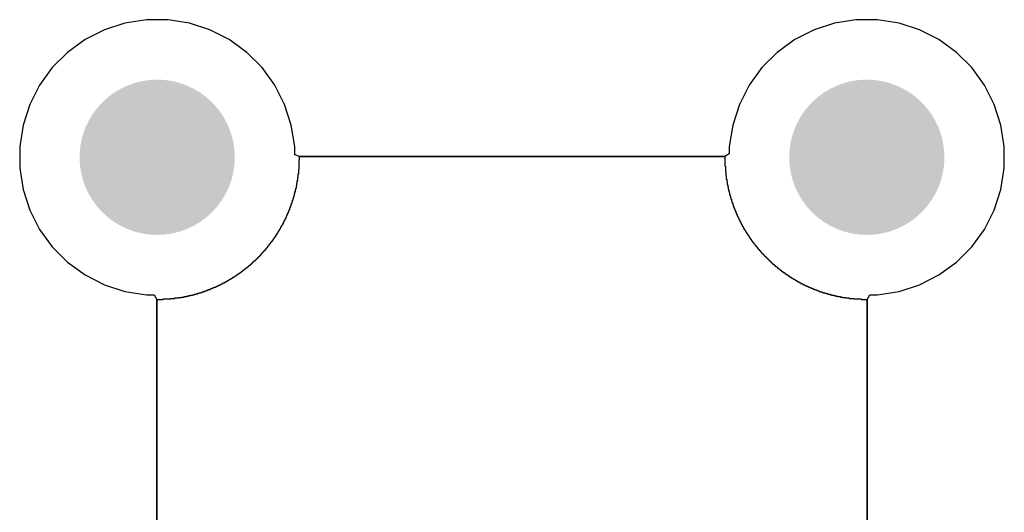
# Model space of a CAD drawing. Header units: inches. Extents: x 0 to 140, y 0 to 140.
# Tile 11 of 20: x 67 to 89, y 46 to 57. Entities that reach past the tile are written whole.
import ezdxf

# ---------------------------------------------------------------- set-up
doc = ezdxf.new("R2010")
doc.units = ezdxf.units.IN
doc.layers.add('BOTTOM', color=5, linetype='Continuous')
doc.layers.add('Pad Holes', color=156, linetype='Continuous')

msp = doc.modelspace()

# ---------------------------------------------------------------- hatches: boundary and pattern name
at = {"layer": 'BOTTOM'}
h = msp.add_hatch(color=5, dxfattribs=at)
edge = h.paths.add_edge_path()
edge.add_arc((70, 54), 1.5, 0, 360)
h = msp.add_hatch(color=5, dxfattribs=at)
edge = h.paths.add_edge_path()
edge.add_arc((86, 54), 1.5, 0, 360)
at = {"layer": 'Pad Holes'}
h = msp.add_hatch(color=7, dxfattribs=at)
edge = h.paths.add_edge_path()
edge.add_arc((70, 54), 1.75, 0, 360)
h = msp.add_hatch(color=7, dxfattribs=at)
edge = h.paths.add_edge_path()
edge.add_arc((86, 54), 1.75, 0, 360)

# ---------------------------------------------------------------- linework, layer by layer
at = {"layer": 'BOTTOM'}
for p, q in [((69.756, 57.1), (69.274, 57.023)), ((70.244, 57.1), (69.756, 57.1)), ((70.726, 57.023), (70.244, 57.1)), ((85.756, 57.1), (85.274, 57.023)), ((86.244, 57.1), (85.756, 57.1)), ((86.726, 57.023), (86.244, 57.1)), ((68.81, 56.873), (68.375, 56.651)), ((69.274, 57.023), (68.81, 56.873)), ((71.19, 56.873), (70.726, 57.023)), ((71.625, 56.651), (71.19, 56.873)), ((84.81, 56.873), (84.375, 56.651)), ((85.274, 57.023), (84.81, 56.873)), ((87.19, 56.873), (86.726, 57.023)), ((87.625, 56.651), (87.19, 56.873)), ((68.375, 56.651), (67.981, 56.364)), ((72.02, 56.364), (71.625, 56.651)), ((84.375, 56.651), (83.981, 56.364)), ((88.02, 56.364), (87.625, 56.651)), ((67.981, 56.364), (67.635, 56.019)), ((72.365, 56.019), (72.02, 56.364)), ((83.981, 56.364), (83.635, 56.019)), ((88.365, 56.019), (88.02, 56.364)), ((67.635, 56.019), (67.349, 55.624)), ((72.651, 55.624), (72.365, 56.019)), ((83.635, 56.019), (83.349, 55.624)), ((88.651, 55.624), (88.365, 56.019)), ((67.349, 55.624), (67.127, 55.19)), ((72.873, 55.19), (72.651, 55.624)), ((83.349, 55.624), (83.127, 55.19)), ((88.873, 55.19), (88.651, 55.624)), ((67.127, 55.19), (66.976, 54.726)), ((73.024, 54.726), (72.873, 55.19)), ((83.127, 55.19), (82.976, 54.726)), ((89.024, 54.726), (88.873, 55.19)), ((66.976, 54.726), (66.9, 54.244)), ((73.1, 54.244), (73.024, 54.726)), ((82.976, 54.726), (82.9, 54.244)), ((89.1, 54.244), (89.024, 54.726)), ((66.9, 54.244), (66.9, 53.756)), ((73.1, 54.051), (73.1, 54.244)), ((82.9, 54.244), (82.9, 54.08)), ((89.1, 53.756), (89.1, 54.244)), ((73.212, 54.015), (73.1, 54.051)), ((73.212, 53.941), (73.212, 54.015)), ((73.212, 54.015), (82.8, 54.015)), ((73.227, 54.015), (73.212, 54.015)), ((82.773, 54.015), (73.227, 54.015)), ((82.8, 54.015), (82.773, 54.015)), ((82.9, 54.08), (82.8, 54.015)), ((82.8, 54.015), (82.8, 53.803)), ((66.9, 53.756), (66.976, 53.274)), ((73.191, 53.623), (73.191, 53.729)), ((73.191, 53.729), (73.201, 53.729)), ((73.201, 53.729), (73.201, 53.941)), ((73.201, 53.941), (73.212, 53.941)), ((82.8, 53.803), (82.811, 53.803)), ((82.811, 53.803), (82.811, 53.665)), ((89.024, 53.274), (89.1, 53.756)), ((73.17, 53.475), (73.17, 53.549)), ((73.17, 53.549), (73.18, 53.549)), ((73.18, 53.549), (73.18, 53.623)), ((73.18, 53.623), (73.191, 53.623)), ((82.811, 53.665), (82.821, 53.665)), ((82.821, 53.665), (82.821, 53.581)), ((82.821, 53.581), (82.832, 53.581)), ((82.832, 53.581), (82.832, 53.507)), ((82.832, 53.507), (82.842, 53.507)), ((82.842, 53.507), (82.842, 53.443)), ((73.127, 53.263), (73.127, 53.306)), ((73.127, 53.306), (73.138, 53.306)), ((73.138, 53.306), (73.138, 53.359)), ((73.138, 53.359), (73.148, 53.359)), ((73.148, 53.359), (73.148, 53.411)), ((73.148, 53.411), (73.159, 53.411)), ((73.159, 53.411), (73.159, 53.475)), ((73.159, 53.475), (73.17, 53.475)), ((82.842, 53.443), (82.853, 53.443)), ((82.853, 53.443), (82.853, 53.38)), ((82.853, 53.38), (82.863, 53.38)), ((82.863, 53.38), (82.863, 53.327)), ((82.863, 53.327), (82.874, 53.327)), ((82.874, 53.327), (82.874, 53.284)), ((82.874, 53.284), (82.885, 53.284)), ((82.885, 53.284), (82.885, 53.242)), ((66.976, 53.274), (67.127, 52.81)), ((73.064, 53.03), (73.064, 53.062)), ((73.064, 53.062), (73.074, 53.062)), ((73.074, 53.062), (73.074, 53.105)), ((73.074, 53.105), (73.085, 53.105)), ((73.085, 53.105), (73.085, 53.136)), ((73.085, 53.136), (73.095, 53.136)), ((73.095, 53.136), (73.095, 53.179)), ((73.095, 53.179), (73.106, 53.179)), ((73.106, 53.179), (73.106, 53.221)), ((73.106, 53.221), (73.117, 53.221)), ((73.117, 53.221), (73.117, 53.263)), ((73.117, 53.263), (73.127, 53.263)), ((82.885, 53.242), (82.895, 53.242)), ((82.895, 53.242), (82.895, 53.2)), ((82.895, 53.2), (82.906, 53.2)), ((82.906, 53.2), (82.906, 53.157)), ((82.906, 53.157), (82.916, 53.157)), ((82.916, 53.157), (82.916, 53.115)), ((82.916, 53.115), (82.927, 53.115)), ((82.927, 53.115), (82.927, 53.083)), ((82.927, 53.083), (82.937, 53.083)), ((82.937, 53.083), (82.937, 53.052)), ((88.873, 52.81), (89.024, 53.274)), ((72.99, 52.819), (72.99, 52.851)), ((72.99, 52.851), (73, 52.851)), ((73, 52.851), (73, 52.882)), ((73, 52.882), (73.011, 52.882)), ((73.011, 52.882), (73.011, 52.903)), ((73.011, 52.903), (73.021, 52.903)), ((73.021, 52.903), (73.021, 52.935)), ((73.021, 52.935), (73.032, 52.935)), ((73.032, 52.935), (73.032, 52.967)), ((73.032, 52.967), (73.043, 52.967)), ((73.043, 52.967), (73.043, 52.999)), ((73.043, 52.999), (73.053, 52.999)), ((73.053, 52.999), (73.053, 53.03)), ((73.053, 53.03), (73.064, 53.03)), ((82.937, 53.052), (82.948, 53.052)), ((82.948, 53.052), (82.948, 53.02)), ((82.948, 53.02), (82.959, 53.02)), ((82.959, 53.02), (82.959, 52.978)), ((82.959, 52.978), (82.969, 52.978)), ((82.969, 52.978), (82.969, 52.956)), ((82.969, 52.956), (82.98, 52.956)), ((82.98, 52.956), (82.98, 52.925)), ((82.98, 52.925), (82.99, 52.925)), ((82.99, 52.925), (82.99, 52.893)), ((82.99, 52.893), (83.001, 52.893)), ((83.001, 52.893), (83.001, 52.861)), ((83.001, 52.861), (83.012, 52.861)), ((83.012, 52.861), (83.012, 52.84)), ((83.012, 52.84), (83.022, 52.84)), ((83.022, 52.84), (83.022, 52.808)), ((67.127, 52.81), (67.349, 52.375)), ((72.894, 52.607), (72.894, 52.628)), ((72.894, 52.628), (72.905, 52.628)), ((72.905, 52.628), (72.905, 52.649)), ((72.905, 52.649), (72.916, 52.649)), ((72.916, 52.649), (72.916, 52.671)), ((72.916, 52.671), (72.926, 52.671)), ((72.926, 52.671), (72.926, 52.702)), ((72.926, 52.702), (72.937, 52.702)), ((72.937, 52.702), (72.937, 52.724)), ((72.937, 52.724), (72.947, 52.724)), ((72.947, 52.724), (72.947, 52.745)), ((72.947, 52.745), (72.958, 52.745)), ((72.958, 52.745), (72.958, 52.776)), ((72.958, 52.776), (72.968, 52.776)), ((72.968, 52.776), (72.968, 52.798)), ((72.968, 52.798), (72.979, 52.798)), ((72.979, 52.798), (72.979, 52.819)), ((72.979, 52.819), (72.99, 52.819)), ((83.022, 52.808), (83.033, 52.808)), ((83.033, 52.808), (83.033, 52.787)), ((83.033, 52.787), (83.043, 52.787)), ((83.043, 52.787), (83.043, 52.755)), ((83.043, 52.755), (83.054, 52.755)), ((83.054, 52.755), (83.054, 52.734)), ((83.054, 52.734), (83.064, 52.734)), ((83.064, 52.734), (83.064, 52.713)), ((83.064, 52.713), (83.075, 52.713)), ((83.075, 52.713), (83.075, 52.681)), ((83.075, 52.681), (83.086, 52.681)), ((83.086, 52.681), (83.086, 52.66)), ((83.086, 52.66), (83.096, 52.66)), ((83.096, 52.66), (83.096, 52.639)), ((83.096, 52.639), (83.107, 52.639)), ((83.107, 52.639), (83.107, 52.618)), ((83.107, 52.618), (83.117, 52.618)), ((83.117, 52.618), (83.117, 52.597)), ((88.651, 52.375), (88.873, 52.81)), ((72.778, 52.385), (72.778, 52.406)), ((72.778, 52.406), (72.789, 52.406)), ((72.789, 52.406), (72.789, 52.427)), ((72.789, 52.427), (72.799, 52.427)), ((72.799, 52.427), (72.799, 52.448)), ((72.799, 52.448), (72.81, 52.448)), ((72.81, 52.448), (72.81, 52.459)), ((72.81, 52.459), (72.82, 52.459)), ((72.82, 52.459), (72.82, 52.48)), ((72.82, 52.48), (72.831, 52.48)), ((72.831, 52.48), (72.831, 52.501)), ((72.831, 52.501), (72.841, 52.501)), ((72.841, 52.501), (72.841, 52.522)), ((72.841, 52.522), (72.852, 52.522)), ((72.852, 52.522), (72.852, 52.544)), ((72.852, 52.544), (72.863, 52.544)), ((72.863, 52.544), (72.863, 52.565)), ((72.863, 52.565), (72.873, 52.565)), ((72.873, 52.565), (72.873, 52.586)), ((72.873, 52.586), (72.884, 52.586)), ((72.884, 52.586), (72.884, 52.607)), ((72.884, 52.607), (72.894, 52.607)), ((83.117, 52.597), (83.128, 52.597)), ((83.128, 52.597), (83.128, 52.575)), ((83.128, 52.575), (83.139, 52.575)), ((83.139, 52.575), (83.139, 52.554)), ((83.139, 52.554), (83.149, 52.554)), ((83.149, 52.554), (83.149, 52.533)), ((83.149, 52.533), (83.16, 52.533)), ((83.16, 52.533), (83.16, 52.512)), ((83.16, 52.512), (83.17, 52.512)), ((83.17, 52.512), (83.17, 52.491)), ((83.17, 52.491), (83.181, 52.491)), ((83.181, 52.491), (83.181, 52.47)), ((83.181, 52.47), (83.191, 52.47)), ((83.191, 52.47), (83.191, 52.448)), ((83.191, 52.448), (83.202, 52.448)), ((83.202, 52.448), (83.202, 52.438)), ((83.202, 52.438), (83.213, 52.438)), ((83.213, 52.438), (83.213, 52.417)), ((83.213, 52.417), (83.223, 52.417)), ((83.223, 52.417), (83.223, 52.396)), ((83.223, 52.396), (83.234, 52.396)), ((83.234, 52.396), (83.234, 52.374)), ((67.349, 52.375), (67.635, 51.98)), ((72.63, 52.163), (72.63, 52.173)), ((72.63, 52.173), (72.64, 52.173)), ((72.64, 52.173), (72.64, 52.184)), ((72.64, 52.184), (72.651, 52.184)), ((72.651, 52.184), (72.651, 52.205)), ((72.651, 52.205), (72.662, 52.205)), ((72.662, 52.205), (72.662, 52.216)), ((72.662, 52.216), (72.672, 52.216)), ((72.672, 52.216), (72.672, 52.237)), ((72.672, 52.237), (72.683, 52.237)), ((72.683, 52.237), (72.683, 52.247)), ((72.683, 52.247), (72.693, 52.247)), ((72.693, 52.247), (72.693, 52.269)), ((72.693, 52.269), (72.704, 52.269)), ((72.704, 52.269), (72.704, 52.29)), ((72.704, 52.29), (72.715, 52.29)), ((72.715, 52.29), (72.715, 52.3)), ((72.715, 52.3), (72.725, 52.3)), ((72.725, 52.3), (72.725, 52.321)), ((72.725, 52.321), (72.736, 52.321)), ((72.736, 52.321), (72.736, 52.332)), ((72.736, 52.332), (72.746, 52.332)), ((72.746, 52.332), (72.746, 52.353)), ((72.746, 52.353), (72.757, 52.353)), ((72.757, 52.353), (72.757, 52.374)), ((72.757, 52.374), (72.767, 52.374)), ((72.767, 52.374), (72.767, 52.385)), ((72.767, 52.385), (72.778, 52.385)), ((83.234, 52.374), (83.244, 52.374)), ((83.244, 52.374), (83.244, 52.364)), ((83.244, 52.364), (83.255, 52.364)), ((83.255, 52.364), (83.255, 52.343)), ((83.255, 52.343), (83.266, 52.343)), ((83.266, 52.343), (83.266, 52.321)), ((83.266, 52.321), (83.276, 52.321)), ((83.276, 52.321), (83.276, 52.311)), ((83.276, 52.311), (83.287, 52.311)), ((83.287, 52.311), (83.287, 52.29)), ((83.287, 52.29), (83.297, 52.29)), ((83.297, 52.29), (83.297, 52.279)), ((83.297, 52.279), (83.308, 52.279)), ((83.308, 52.279), (83.308, 52.258)), ((83.308, 52.258), (83.318, 52.258)), ((83.318, 52.258), (83.318, 52.247)), ((83.318, 52.247), (83.329, 52.247)), ((83.329, 52.247), (83.329, 52.226)), ((83.329, 52.226), (83.34, 52.226)), ((83.34, 52.226), (83.34, 52.216)), ((83.34, 52.216), (83.35, 52.216)), ((83.35, 52.216), (83.35, 52.194)), ((83.35, 52.194), (83.361, 52.194)), ((83.361, 52.194), (83.361, 52.184)), ((83.361, 52.184), (83.371, 52.184)), ((83.371, 52.184), (83.371, 52.163)), ((88.365, 51.98), (88.651, 52.375)), ((67.635, 51.98), (67.981, 51.635)), ((72.461, 51.94), (72.461, 51.951)), ((72.461, 51.951), (72.471, 51.951)), ((72.471, 51.951), (72.471, 51.962)), ((72.471, 51.962), (72.482, 51.962)), ((72.482, 51.962), (72.482, 51.972)), ((72.482, 51.972), (72.492, 51.972)), ((72.492, 51.972), (72.492, 51.993)), ((72.492, 51.993), (72.503, 51.993)), ((72.503, 51.993), (72.503, 52.004)), ((72.503, 52.004), (72.513, 52.004)), ((72.513, 52.004), (72.513, 52.015)), ((72.513, 52.015), (72.524, 52.015)), ((72.524, 52.015), (72.524, 52.025)), ((72.524, 52.025), (72.535, 52.025)), ((72.535, 52.025), (72.535, 52.046)), ((72.535, 52.046), (72.545, 52.046)), ((72.545, 52.046), (72.545, 52.057)), ((72.545, 52.057), (72.556, 52.057)), ((72.556, 52.057), (72.556, 52.067)), ((72.556, 52.067), (72.566, 52.067)), ((72.566, 52.067), (72.566, 52.089)), ((72.566, 52.089), (72.577, 52.089)), ((72.577, 52.089), (72.577, 52.099)), ((72.577, 52.099), (72.588, 52.099)), ((72.588, 52.099), (72.588, 52.11)), ((72.588, 52.11), (72.598, 52.11)), ((72.598, 52.11), (72.598, 52.131)), ((72.598, 52.131), (72.609, 52.131)), ((72.609, 52.131), (72.609, 52.142)), ((72.609, 52.142), (72.619, 52.142)), ((72.619, 52.142), (72.619, 52.163)), ((72.619, 52.163), (72.63, 52.163)), ((83.371, 52.163), (83.382, 52.163)), ((83.382, 52.163), (83.382, 52.152)), ((83.382, 52.152), (83.393, 52.152)), ((83.393, 52.152), (83.393, 52.131)), ((83.393, 52.131), (83.403, 52.131)), ((83.403, 52.131), (83.403, 52.12)), ((83.403, 52.12), (83.414, 52.12)), ((83.414, 52.12), (83.414, 52.11)), ((83.414, 52.11), (83.424, 52.11)), ((83.424, 52.11), (83.424, 52.089)), ((83.424, 52.089), (83.435, 52.089)), ((83.435, 52.089), (83.435, 52.078)), ((83.435, 52.078), (83.445, 52.078)), ((83.445, 52.078), (83.445, 52.067)), ((83.445, 52.067), (83.456, 52.067)), ((83.456, 52.067), (83.456, 52.046)), ((83.456, 52.046), (83.467, 52.046)), ((83.467, 52.046), (83.467, 52.036)), ((83.467, 52.036), (83.477, 52.036)), ((83.477, 52.036), (83.477, 52.025)), ((83.477, 52.025), (83.488, 52.025)), ((83.488, 52.025), (83.488, 52.004)), ((83.488, 52.004), (83.498, 52.004)), ((83.498, 52.004), (83.498, 51.993)), ((83.498, 51.993), (83.509, 51.993)), ((83.509, 51.993), (83.509, 51.983)), ((83.509, 51.983), (83.52, 51.983)), ((83.52, 51.983), (83.52, 51.972)), ((83.52, 51.972), (83.53, 51.972)), ((83.53, 51.972), (83.53, 51.962)), ((83.53, 51.962), (83.541, 51.962)), ((83.541, 51.962), (83.541, 51.94)), ((88.02, 51.635), (88.365, 51.98)), ((72.259, 51.718), (72.259, 51.729)), ((72.259, 51.729), (72.27, 51.729)), ((72.27, 51.729), (72.27, 51.739)), ((72.27, 51.739), (72.281, 51.739)), ((72.281, 51.739), (72.281, 51.75)), ((72.281, 51.75), (72.291, 51.75)), ((72.291, 51.75), (72.291, 51.761)), ((72.291, 51.761), (72.302, 51.761)), ((72.302, 51.761), (72.302, 51.771)), ((72.302, 51.771), (72.312, 51.771)), ((72.312, 51.771), (72.312, 51.782)), ((72.312, 51.782), (72.323, 51.782)), ((72.323, 51.782), (72.323, 51.792)), ((72.323, 51.792), (72.334, 51.792)), ((72.334, 51.792), (72.334, 51.803)), ((72.334, 51.803), (72.344, 51.803)), ((72.344, 51.803), (72.344, 51.824)), ((72.344, 51.824), (72.355, 51.824)), ((72.355, 51.824), (72.355, 51.835)), ((72.355, 51.835), (72.365, 51.835)), ((72.365, 51.835), (72.365, 51.845)), ((72.365, 51.845), (72.376, 51.845)), ((72.376, 51.845), (72.376, 51.856)), ((72.376, 51.856), (72.386, 51.856)), ((72.386, 51.856), (72.386, 51.866)), ((72.386, 51.866), (72.397, 51.866)), ((72.397, 51.866), (72.397, 51.877)), ((72.397, 51.877), (72.408, 51.877)), ((72.408, 51.877), (72.408, 51.888)), ((72.408, 51.888), (72.418, 51.888)), ((72.418, 51.888), (72.418, 51.898)), ((72.418, 51.898), (72.429, 51.898)), ((72.429, 51.898), (72.429, 51.909)), ((72.429, 51.909), (72.439, 51.909)), ((72.439, 51.909), (72.439, 51.93)), ((72.439, 51.93), (72.45, 51.93)), ((72.45, 51.93), (72.45, 51.94)), ((72.45, 51.94), (72.461, 51.94)), ((83.541, 51.94), (83.551, 51.94)), ((83.551, 51.94), (83.551, 51.93)), ((83.551, 51.93), (83.562, 51.93)), ((83.562, 51.93), (83.562, 51.919)), ((83.562, 51.919), (83.572, 51.919)), ((83.572, 51.919), (83.572, 51.909)), ((83.572, 51.909), (83.583, 51.909)), ((83.583, 51.909), (83.583, 51.898)), ((83.583, 51.898), (83.594, 51.898)), ((83.594, 51.898), (83.594, 51.888)), ((83.594, 51.888), (83.604, 51.888)), ((83.604, 51.888), (83.604, 51.866)), ((83.604, 51.866), (83.615, 51.866)), ((83.615, 51.866), (83.615, 51.856)), ((83.615, 51.856), (83.625, 51.856)), ((83.625, 51.856), (83.625, 51.845)), ((83.625, 51.845), (83.636, 51.845)), ((83.636, 51.845), (83.636, 51.835)), ((83.636, 51.835), (83.647, 51.835)), ((83.647, 51.835), (83.647, 51.824)), ((83.647, 51.824), (83.657, 51.824)), ((83.657, 51.824), (83.657, 51.813)), ((83.657, 51.813), (83.668, 51.813)), ((83.668, 51.813), (83.668, 51.803)), ((83.668, 51.803), (83.678, 51.803)), ((83.678, 51.803), (83.678, 51.792)), ((83.678, 51.792), (83.689, 51.792)), ((83.689, 51.792), (83.689, 51.782)), ((83.689, 51.782), (83.699, 51.782)), ((83.699, 51.782), (83.699, 51.771)), ((83.699, 51.771), (83.71, 51.771)), ((83.71, 51.771), (83.71, 51.761)), ((83.71, 51.761), (83.721, 51.761)), ((83.721, 51.761), (83.721, 51.75)), ((83.721, 51.75), (83.731, 51.75)), ((83.731, 51.75), (83.731, 51.739)), ((83.731, 51.739), (83.742, 51.739)), ((83.742, 51.739), (83.742, 51.729)), ((83.742, 51.729), (83.752, 51.729)), ((83.752, 51.729), (83.752, 51.718)), ((67.981, 51.635), (68.375, 51.348)), ((72.005, 51.496), (72.005, 51.507)), ((72.005, 51.507), (72.016, 51.507)), ((72.016, 51.507), (72.016, 51.517)), ((72.016, 51.517), (72.037, 51.517)), ((72.037, 51.517), (72.037, 51.528)), ((72.037, 51.528), (72.048, 51.528)), ((72.048, 51.528), (72.048, 51.538)), ((72.048, 51.538), (72.058, 51.538)), ((72.058, 51.538), (72.058, 51.549)), ((72.058, 51.549), (72.069, 51.549)), ((72.069, 51.549), (72.069, 51.559)), ((72.069, 51.559), (72.08, 51.559)), ((72.08, 51.559), (72.08, 51.57)), ((72.08, 51.57), (72.101, 51.57)), ((72.101, 51.57), (72.101, 51.581)), ((72.101, 51.581), (72.111, 51.581)), ((72.111, 51.581), (72.111, 51.591)), ((72.111, 51.591), (72.122, 51.591)), ((72.122, 51.591), (72.122, 51.602)), ((72.122, 51.602), (72.132, 51.602)), ((72.132, 51.602), (72.132, 51.612)), ((72.132, 51.612), (72.143, 51.612)), ((72.143, 51.612), (72.143, 51.623)), ((72.143, 51.623), (72.154, 51.623)), ((72.154, 51.623), (72.154, 51.634)), ((72.154, 51.634), (72.164, 51.634)), ((72.164, 51.634), (72.164, 51.644)), ((72.164, 51.644), (72.175, 51.644)), ((72.175, 51.644), (72.175, 51.655)), ((72.175, 51.655), (72.185, 51.655)), ((72.185, 51.655), (72.185, 51.665)), ((72.185, 51.665), (72.207, 51.665)), ((72.207, 51.665), (72.207, 51.676)), ((72.207, 51.676), (72.217, 51.676)), ((72.217, 51.676), (72.217, 51.686)), ((72.217, 51.686), (72.228, 51.686)), ((72.228, 51.686), (72.228, 51.697)), ((72.228, 51.697), (72.238, 51.697)), ((72.238, 51.697), (72.238, 51.708)), ((72.238, 51.708), (72.249, 51.708)), ((72.249, 51.708), (72.249, 51.718)), ((72.249, 51.718), (72.259, 51.718)), ((83.752, 51.718), (83.763, 51.718)), ((83.763, 51.718), (83.763, 51.708)), ((83.763, 51.708), (83.774, 51.708)), ((83.774, 51.708), (83.774, 51.697)), ((83.774, 51.697), (83.784, 51.697)), ((83.784, 51.697), (83.784, 51.686)), ((83.784, 51.686), (83.795, 51.686)), ((83.795, 51.686), (83.795, 51.676)), ((83.795, 51.676), (83.805, 51.676)), ((83.805, 51.676), (83.805, 51.665)), ((83.805, 51.665), (83.816, 51.665)), ((83.816, 51.665), (83.816, 51.655)), ((83.816, 51.655), (83.826, 51.655)), ((83.826, 51.655), (83.826, 51.644)), ((83.826, 51.644), (83.837, 51.644)), ((83.837, 51.644), (83.837, 51.634)), ((83.837, 51.634), (83.848, 51.634)), ((83.848, 51.634), (83.848, 51.623)), ((83.848, 51.623), (83.858, 51.623)), ((83.858, 51.623), (83.858, 51.612)), ((83.858, 51.612), (83.869, 51.612)), ((83.869, 51.612), (83.869, 51.602)), ((83.869, 51.602), (83.89, 51.602)), ((83.89, 51.602), (83.89, 51.591)), ((83.89, 51.591), (83.901, 51.591)), ((83.901, 51.591), (83.901, 51.581)), ((83.901, 51.581), (83.911, 51.581)), ((83.911, 51.581), (83.911, 51.57)), ((83.911, 51.57), (83.922, 51.57)), ((83.922, 51.57), (83.922, 51.559)), ((83.922, 51.559), (83.932, 51.559)), ((83.932, 51.559), (83.932, 51.549)), ((83.932, 51.549), (83.943, 51.549)), ((83.943, 51.549), (83.943, 51.538)), ((83.943, 51.538), (83.964, 51.538)), ((83.964, 51.538), (83.964, 51.528)), ((83.964, 51.528), (83.975, 51.528)), ((83.975, 51.528), (83.975, 51.517)), ((83.975, 51.517), (83.985, 51.517)), ((83.985, 51.517), (83.985, 51.507)), ((83.985, 51.507), (83.996, 51.507)), ((83.996, 51.507), (83.996, 51.496)), ((87.625, 51.348), (88.02, 51.635)), ((68.375, 51.348), (68.81, 51.127)), ((71.688, 51.274), (71.688, 51.284)), ((71.688, 51.284), (71.709, 51.284)), ((71.709, 51.284), (71.709, 51.295)), ((71.709, 51.295), (71.73, 51.295)), ((71.73, 51.295), (71.73, 51.305)), ((71.73, 51.305), (71.741, 51.305)), ((71.741, 51.305), (71.741, 51.316)), ((71.741, 51.316), (71.762, 51.316)), ((71.762, 51.316), (71.762, 51.327)), ((71.762, 51.327), (71.773, 51.327)), ((71.773, 51.327), (71.773, 51.337)), ((71.773, 51.337), (71.794, 51.337)), ((71.794, 51.337), (71.794, 51.348)), ((71.794, 51.348), (71.804, 51.348)), ((71.804, 51.348), (71.804, 51.358)), ((71.804, 51.358), (71.826, 51.358)), ((71.826, 51.358), (71.826, 51.369)), ((71.826, 51.369), (71.836, 51.369)), ((71.836, 51.369), (71.836, 51.38)), ((71.836, 51.38), (71.857, 51.38)), ((71.857, 51.38), (71.857, 51.39)), ((71.857, 51.39), (71.868, 51.39)), ((71.868, 51.39), (71.868, 51.401)), ((71.868, 51.401), (71.878, 51.401)), ((71.878, 51.401), (71.878, 51.411)), ((71.878, 51.411), (71.9, 51.411)), ((71.9, 51.411), (71.9, 51.422)), ((71.9, 51.422), (71.91, 51.422)), ((71.91, 51.422), (71.91, 51.432)), ((71.91, 51.432), (71.921, 51.432)), ((71.921, 51.432), (71.921, 51.443)), ((71.921, 51.443), (71.942, 51.443)), ((71.942, 51.443), (71.942, 51.454)), ((71.942, 51.454), (71.953, 51.454)), ((71.953, 51.454), (71.953, 51.464)), ((71.953, 51.464), (71.963, 51.464)), ((71.963, 51.464), (71.963, 51.475)), ((71.963, 51.475), (71.984, 51.475)), ((71.984, 51.475), (71.984, 51.485)), ((71.984, 51.485), (71.995, 51.485)), ((71.995, 51.485), (71.995, 51.496)), ((71.995, 51.496), (72.005, 51.496)), ((83.996, 51.496), (84.017, 51.496)), ((84.017, 51.496), (84.017, 51.485)), ((84.017, 51.485), (84.028, 51.485)), ((84.028, 51.485), (84.028, 51.475)), ((84.028, 51.475), (84.038, 51.475)), ((84.038, 51.475), (84.038, 51.464)), ((84.038, 51.464), (84.049, 51.464)), ((84.049, 51.464), (84.049, 51.454)), ((84.049, 51.454), (84.07, 51.454)), ((84.07, 51.454), (84.07, 51.443)), ((84.07, 51.443), (84.08, 51.443)), ((84.08, 51.443), (84.08, 51.432)), ((84.08, 51.432), (84.091, 51.432)), ((84.091, 51.432), (84.091, 51.422)), ((84.091, 51.422), (84.112, 51.422)), ((84.112, 51.422), (84.112, 51.411)), ((84.112, 51.411), (84.123, 51.411)), ((84.123, 51.411), (84.123, 51.401)), ((84.123, 51.401), (84.144, 51.401)), ((84.144, 51.401), (84.144, 51.39)), ((84.144, 51.39), (84.155, 51.39)), ((84.155, 51.39), (84.155, 51.38)), ((84.155, 51.38), (84.165, 51.38)), ((84.165, 51.38), (84.165, 51.369)), ((84.165, 51.369), (84.186, 51.369)), ((84.186, 51.369), (84.186, 51.358)), ((84.186, 51.358), (84.197, 51.358)), ((84.197, 51.358), (84.197, 51.348)), ((84.197, 51.348), (84.218, 51.348)), ((84.218, 51.348), (84.218, 51.337)), ((84.218, 51.337), (84.229, 51.337)), ((84.229, 51.337), (84.229, 51.327)), ((84.229, 51.327), (84.25, 51.327)), ((84.25, 51.327), (84.25, 51.316)), ((84.25, 51.316), (84.26, 51.316)), ((84.26, 51.316), (84.26, 51.305)), ((84.26, 51.305), (84.282, 51.305)), ((84.282, 51.305), (84.282, 51.295)), ((84.282, 51.295), (84.292, 51.295)), ((84.292, 51.295), (84.292, 51.284)), ((84.292, 51.284), (84.313, 51.284)), ((84.313, 51.284), (84.313, 51.274)), ((87.19, 51.127), (87.625, 51.348)), ((68.81, 51.127), (69.274, 50.976)), ((71.265, 51.051), (71.265, 51.062)), ((71.265, 51.062), (71.286, 51.062)), ((71.286, 51.062), (71.286, 51.073)), ((71.286, 51.073), (71.318, 51.073)), ((71.318, 51.073), (71.318, 51.083)), ((71.318, 51.083), (71.339, 51.083)), ((71.339, 51.083), (71.339, 51.094)), ((71.339, 51.094), (71.36, 51.094)), ((71.36, 51.094), (71.36, 51.104)), ((71.36, 51.104), (71.381, 51.104)), ((71.381, 51.104), (71.381, 51.115)), ((71.381, 51.115), (71.402, 51.115)), ((71.402, 51.115), (71.402, 51.126)), ((71.402, 51.126), (71.423, 51.126)), ((71.423, 51.126), (71.423, 51.136)), ((71.423, 51.136), (71.445, 51.136)), ((71.445, 51.136), (71.445, 51.147)), ((71.445, 51.147), (71.466, 51.147)), ((71.466, 51.147), (71.466, 51.157)), ((71.466, 51.157), (71.487, 51.157)), ((71.487, 51.157), (71.487, 51.168)), ((71.487, 51.168), (71.508, 51.168)), ((71.508, 51.168), (71.508, 51.178)), ((71.508, 51.178), (71.529, 51.178)), ((71.529, 51.178), (71.529, 51.189)), ((71.529, 51.189), (71.55, 51.189)), ((71.55, 51.189), (71.55, 51.2)), ((71.55, 51.2), (71.572, 51.2)), ((71.572, 51.2), (71.572, 51.21)), ((71.572, 51.21), (71.582, 51.21)), ((71.582, 51.21), (71.582, 51.221)), ((71.582, 51.221), (71.603, 51.221)), ((71.603, 51.221), (71.603, 51.231)), ((71.603, 51.231), (71.624, 51.231)), ((71.624, 51.231), (71.624, 51.242)), ((71.624, 51.242), (71.635, 51.242)), ((71.635, 51.242), (71.635, 51.253)), ((71.635, 51.253), (71.656, 51.253)), ((71.656, 51.253), (71.656, 51.263)), ((71.656, 51.263), (71.677, 51.263)), ((71.677, 51.263), (71.677, 51.274)), ((71.677, 51.274), (71.688, 51.274)), ((84.313, 51.274), (84.334, 51.274)), ((84.334, 51.274), (84.334, 51.263)), ((84.334, 51.263), (84.345, 51.263)), ((84.345, 51.263), (84.345, 51.253)), ((84.345, 51.253), (84.366, 51.253)), ((84.366, 51.253), (84.366, 51.242)), ((84.366, 51.242), (84.387, 51.242)), ((84.387, 51.242), (84.387, 51.231)), ((84.387, 51.231), (84.398, 51.231)), ((84.398, 51.231), (84.398, 51.221)), ((84.398, 51.221), (84.419, 51.221)), ((84.419, 51.221), (84.419, 51.21)), ((84.419, 51.21), (84.44, 51.21)), ((84.44, 51.21), (84.44, 51.2)), ((84.44, 51.2), (84.461, 51.2)), ((84.461, 51.2), (84.461, 51.189)), ((84.461, 51.189), (84.483, 51.189)), ((84.483, 51.189), (84.483, 51.178)), ((84.483, 51.178), (84.493, 51.178)), ((84.493, 51.178), (84.493, 51.168)), ((84.493, 51.168), (84.514, 51.168)), ((84.514, 51.168), (84.514, 51.157)), ((84.514, 51.157), (84.536, 51.157)), ((84.536, 51.157), (84.536, 51.147)), ((84.536, 51.147), (84.557, 51.147)), ((84.557, 51.147), (84.557, 51.136)), ((84.557, 51.136), (84.578, 51.136)), ((84.578, 51.136), (84.578, 51.126)), ((84.578, 51.126), (84.599, 51.126)), ((84.599, 51.126), (84.599, 51.115)), ((84.599, 51.115), (84.62, 51.115)), ((84.62, 51.115), (84.62, 51.104)), ((84.62, 51.104), (84.641, 51.104)), ((84.641, 51.104), (84.641, 51.094)), ((84.641, 51.094), (84.673, 51.094)), ((84.673, 51.094), (84.673, 51.083)), ((84.673, 51.083), (84.694, 51.083)), ((84.694, 51.083), (84.694, 51.073)), ((84.694, 51.073), (84.715, 51.073)), ((84.715, 51.073), (84.715, 51.062)), ((84.715, 51.062), (84.737, 51.062)), ((84.737, 51.062), (84.737, 51.051)), ((86.726, 50.976), (87.19, 51.127)), ((69.274, 50.976), (69.756, 50.9)), ((69.756, 50.9), (69.935, 50.9)), ((69.935, 50.9), (69.995, 50.797)), ((70.482, 50.829), (70.482, 50.84)), ((70.482, 50.84), (70.545, 50.84)), ((70.545, 50.84), (70.545, 50.85)), ((70.545, 50.85), (70.609, 50.85)), ((70.609, 50.85), (70.609, 50.861)), ((70.609, 50.861), (70.661, 50.861)), ((70.661, 50.861), (70.661, 50.872)), ((70.661, 50.872), (70.704, 50.872)), ((70.704, 50.872), (70.704, 50.882)), ((70.704, 50.882), (70.757, 50.882)), ((70.757, 50.882), (70.757, 50.893)), ((70.757, 50.893), (70.799, 50.893)), ((70.799, 50.893), (70.799, 50.903)), ((70.799, 50.903), (70.841, 50.903)), ((70.841, 50.903), (70.841, 50.914)), ((70.841, 50.914), (70.873, 50.914)), ((70.873, 50.914), (70.873, 50.924)), ((70.873, 50.924), (70.915, 50.924)), ((70.915, 50.924), (70.915, 50.935)), ((70.915, 50.935), (70.947, 50.935)), ((70.947, 50.935), (70.947, 50.946)), ((70.947, 50.946), (70.979, 50.946)), ((70.979, 50.946), (70.979, 50.956)), ((70.979, 50.956), (71.011, 50.956)), ((71.011, 50.956), (71.011, 50.967)), ((71.011, 50.967), (71.042, 50.967)), ((71.042, 50.967), (71.042, 50.977)), ((71.042, 50.977), (71.074, 50.977)), ((71.074, 50.977), (71.074, 50.988)), ((71.074, 50.988), (71.106, 50.988)), ((71.106, 50.988), (71.106, 50.999)), ((71.106, 50.999), (71.138, 50.999)), ((71.138, 50.999), (71.138, 51.009)), ((71.138, 51.009), (71.159, 51.009)), ((71.159, 51.009), (71.159, 51.02)), ((71.159, 51.02), (71.191, 51.02)), ((71.191, 51.02), (71.191, 51.03)), ((71.191, 51.03), (71.212, 51.03)), ((71.212, 51.03), (71.212, 51.041)), ((71.212, 51.041), (71.243, 51.041)), ((71.243, 51.041), (71.243, 51.051)), ((71.243, 51.051), (71.265, 51.051)), ((84.737, 51.051), (84.768, 51.051)), ((84.768, 51.051), (84.768, 51.041)), ((84.768, 51.041), (84.789, 51.041)), ((84.789, 51.041), (84.789, 51.03)), ((84.789, 51.03), (84.821, 51.03)), ((84.821, 51.03), (84.821, 51.02)), ((84.821, 51.02), (84.842, 51.02)), ((84.842, 51.02), (84.842, 51.009)), ((84.842, 51.009), (84.874, 51.009)), ((84.874, 51.009), (84.874, 50.999)), ((84.874, 50.999), (84.906, 50.999)), ((84.906, 50.999), (84.906, 50.988)), ((84.906, 50.988), (84.927, 50.988)), ((84.927, 50.988), (84.927, 50.977)), ((84.927, 50.977), (84.959, 50.977)), ((84.959, 50.977), (84.959, 50.967)), ((84.959, 50.967), (84.991, 50.967)), ((84.991, 50.967), (84.991, 50.956)), ((84.991, 50.956), (85.022, 50.956)), ((85.022, 50.956), (85.022, 50.946)), ((85.022, 50.946), (85.054, 50.946)), ((85.054, 50.946), (85.054, 50.935)), ((85.054, 50.935), (85.096, 50.935)), ((85.096, 50.935), (85.096, 50.924)), ((85.096, 50.924), (85.128, 50.924)), ((85.128, 50.924), (85.128, 50.914)), ((85.128, 50.914), (85.17, 50.914)), ((85.17, 50.914), (85.17, 50.903)), ((85.17, 50.903), (85.213, 50.903)), ((85.213, 50.903), (85.213, 50.893)), ((85.213, 50.893), (85.255, 50.893)), ((85.255, 50.893), (85.255, 50.882)), ((85.255, 50.882), (85.297, 50.882)), ((85.297, 50.882), (85.297, 50.872)), ((85.297, 50.872), (85.35, 50.872)), ((85.35, 50.872), (85.35, 50.861)), ((85.35, 50.861), (85.403, 50.861)), ((85.403, 50.861), (85.403, 50.85)), ((85.403, 50.85), (85.456, 50.85)), ((85.456, 50.85), (85.456, 50.84)), ((85.456, 50.84), (85.53, 50.84)), ((85.53, 50.84), (85.53, 50.829)), ((86.007, 50.797), (86.066, 50.9)), ((86.066, 50.9), (86.244, 50.9)), ((86.244, 50.9), (86.726, 50.976)), ((69.995, 41.209), (69.995, 50.797)), ((69.995, 50.797), (70.132, 50.797)), ((69.995, 50.797), (69.995, 50.773)), ((69.995, 50.773), (69.995, 41.227)), ((70.132, 50.797), (70.132, 50.808)), ((70.132, 50.808), (70.302, 50.808)), ((70.302, 50.808), (70.302, 50.819)), ((70.302, 50.819), (70.397, 50.819)), ((70.397, 50.819), (70.397, 50.829)), ((70.397, 50.829), (70.482, 50.829)), ((85.53, 50.829), (85.604, 50.829)), ((85.604, 50.829), (85.604, 50.819)), ((85.604, 50.819), (85.71, 50.819)), ((85.71, 50.819), (85.71, 50.808)), ((85.71, 50.808), (85.869, 50.808)), ((85.869, 50.808), (85.869, 50.797)), ((85.869, 50.797), (86.007, 50.797)), ((86.007, 50.797), (86.007, 41.209)), ((86.007, 50.773), (86.007, 50.797)), ((86.007, 41.227), (86.007, 50.773))]:
    msp.add_line(p, q, dxfattribs=at)

doc.saveas('drawing.dxf')
